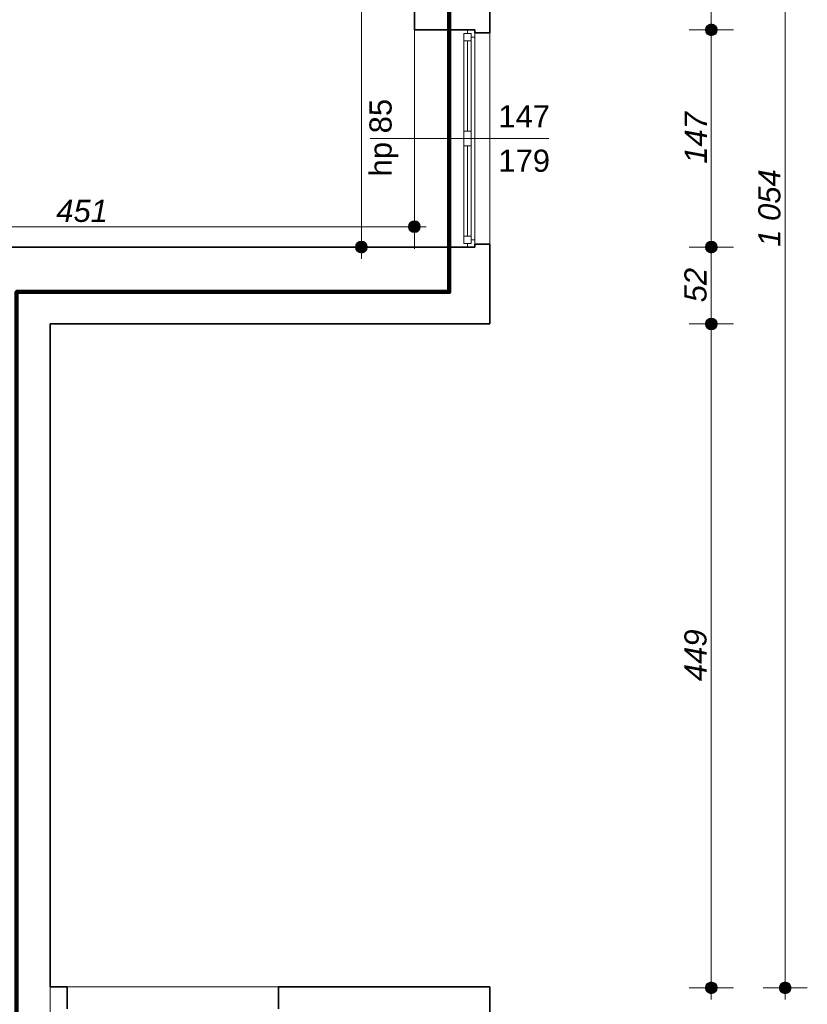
# Model space of a CAD drawing. Header units: millimetres. Extents: x -50073 to 84772, y -78870 to -35317.
# Tile 108 of 125: x 57082 to 62415, y -70234 to -63570. Entities that reach past the tile are written whole.
import ezdxf

# ---------------------------------------------------------------- set-up
doc = ezdxf.new("R2010")
doc.units = ezdxf.units.MM
doc.header["$MEASUREMENT"] = 0
for name, color, linetype, lineweight in [('Konstrukcja - Stropy_Nr_pióra__1', 7, 'Continuous', 0), ('Konstrukcja - Ściany zew_Nr_pióra__6', 7, 'Continuous', 35), ('Okna ArchiCADa_Nr_pióra__1', 7, 'Continuous', 0), ('Wymiarowanie - Ogólne_Nr_pióra__82', 114, 'Continuous', 13), ('Znaczniki okien ArchiCADa_Nr_pióra__1', 7, 'Continuous', 0), ('Znaczniki okien ArchiCADa_Nr_pióra__7', 7, 'Continuous', 70)]:
    doc.layers.add(name, color=color, linetype=linetype, lineweight=lineweight)
doc.layers.add('Wymiarowanie - Ogólne', color=7, linetype='Continuous')
doc.styles.add('GENERATED_STYLE_1', font='txt')
doc.styles.add('GENERATED_STYLE_3', font='txt')
doc.dimstyles.new('GENERATED_STYLE__1', dxfattribs={"dimtxt": 150, "dimasz": 152, "dimexe": 0.18, "dimexo": 0, "dimgap": 0.09, "dimtad": 1, "dimlfac": 0.1, "dimzin": 0, "dimdsep": 46, "dimtxsty": 'GENERATED_STYLE_3', "dimblk": 'ARROWHEAD_11', "dimblk1": 'ARROWHEAD_11', "dimblk2": 'ARROWHEAD_11', "dimcen": 0.09, "dimclrd": 114, "dimclre": 114, "dimclrt": 114, "dimazin": 0, "dimtfac": 1, "dimtdec": 4, "dimtmove": 0, "dimatfit": 3, "dimfxl": 1, "dimtolj": 1, "dimtzin": 0, "dimarcsym": 0})
doc.dimstyles.new('GENERATED_STYLE__2', dxfattribs={"dimtxt": 150, "dimasz": 152, "dimexe": 0.18, "dimexo": 0, "dimgap": 0.09, "dimtad": 1, "dimtih": 1, "dimtoh": 1, "dimlfac": 0.1, "dimzin": 0, "dimdsep": 46, "dimtxsty": 'GENERATED_STYLE_3', "dimblk": 'ARROWHEAD_11', "dimblk1": 'ARROWHEAD_11', "dimblk2": 'ARROWHEAD_11', "dimcen": 0.09, "dimclrd": 114, "dimclre": 114, "dimclrt": 114, "dimazin": 0, "dimtfac": 1, "dimtdec": 4, "dimtmove": 0, "dimatfit": 3, "dimfxl": 1, "dimtolj": 1, "dimtzin": 0, "dimarcsym": 0})

# ---------------------------------------------------------------- blocks, each defined once
blk = doc.blocks.new('*D95')
at = {"layer": 'Wymiarowanie - Ogólne_Nr_pióra__82', "linetype": 'Continuous'}
for points in [[(62304.6, -59579.4), (62301.6, -59564.1), (62292.9, -59551.1), (62279.9, -59542.4), (62264.6, -59539.4), (62249.3, -59542.4), (62236.3, -59551.1), (62227.6, -59564.1), (62224.6, -59579.4), (62227.6, -59594.7), (62236.3, -59607.7), (62249.3, -59616.3), (62264.6, -59619.4), (62279.9, -59616.3), (62292.9, -59607.7), (62301.6, -59594.7)], [(62304.6, -70122.2), (62301.6, -70106.9), (62292.9, -70093.9), (62279.9, -70085.2), (62264.6, -70082.2), (62249.3, -70085.2), (62236.3, -70093.9), (62227.6, -70106.9), (62224.6, -70122.2), (62227.6, -70137.5), (62236.3, -70150.5), (62249.3, -70159.1), (62264.6, -70162.2), (62279.9, -70159.1), (62292.9, -70150.5), (62301.6, -70137.5)]]:
    blk.add_hatch(color=256, dxfattribs=at).paths.add_polyline_path(points)
for p, q in [((62264.6, -59539.4), (62264.6, -59499.4)), ((62224.6, -59579.4), (62114.6, -59579.4)), ((62264.6, -70082.2), (62264.6, -59619.4)), ((62414.6, -59579.4), (62304.6, -59579.4)), ((62224.6, -70122.2), (62114.6, -70122.2)), ((62264.6, -70202.2), (62264.6, -70162.2)), ((62414.6, -70122.2), (62304.6, -70122.2))]:
    blk.add_line(p, q, dxfattribs=at)
for centre in [(62264.6, -59579.4), (62264.6, -70122.2)]:
    blk.add_circle(centre, 40, dxfattribs=at)
at = {"layer": 'Wymiarowanie - Ogólne_Nr_pióra__82', "insert": (62234.6, -65107.2), "char_height": 150, "attachment_point": 7, "rotation": 90, "style": 'GENERATED_STYLE_3'}
blk.add_mtext('\\A1;{\\fArial|b0|i1|c238|p38;1 054}', dxfattribs=at)
blk = doc.blocks.new('ARROWHEAD_11')
at = {"color": 0, "linetype": 'Continuous', "lineweight": 0}
blk.add_line((0, 0), (-1, 0), dxfattribs=at)
at = {"color": 0, "linetype": 'Continuous', "lineweight": 0, "const_width": 0.25, "flags": 128}
blk.add_lwpolyline([(-0.125, 0, 1), (0.125, 0, 1)], format="xyb", close=True, dxfattribs=at)
blk = doc.blocks.new('*D97')
at = {"layer": 'Wymiarowanie - Ogólne_Nr_pióra__82', "linetype": 'Continuous'}
for points in [[(61804.6, -65629.4), (61801.6, -65614.1), (61792.9, -65601.1), (61779.9, -65592.4), (61764.6, -65589.4), (61749.3, -65592.4), (61736.3, -65601.1), (61727.6, -65614.1), (61724.6, -65629.4), (61727.6, -65644.7), (61736.3, -65657.7), (61749.3, -65666.3), (61764.6, -65669.4), (61779.9, -65666.3), (61792.9, -65657.7), (61801.6, -65644.7)], [(61804.6, -70122.2), (61801.6, -70106.9), (61792.9, -70093.9), (61779.9, -70085.2), (61764.6, -70082.2), (61749.3, -70085.2), (61736.3, -70093.9), (61727.6, -70106.9), (61724.6, -70122.2), (61727.6, -70137.5), (61736.3, -70150.5), (61749.3, -70159.1), (61764.6, -70162.2), (61779.9, -70159.1), (61792.9, -70150.5), (61801.6, -70137.5)]]:
    blk.add_hatch(color=256, dxfattribs=at).paths.add_polyline_path(points)
for p, q in [((61724.6, -65629.4), (61614.6, -65629.4)), ((61914.6, -65629.4), (61804.6, -65629.4)), ((61764.6, -70082.2), (61764.6, -65669.4)), ((61724.6, -70122.2), (61614.6, -70122.2)), ((61764.6, -70202.2), (61764.6, -70162.2)), ((61914.6, -70122.2), (61804.6, -70122.2))]:
    blk.add_line(p, q, dxfattribs=at)
for centre in [(61764.6, -65629.4), (61764.6, -70122.2)]:
    blk.add_circle(centre, 40, dxfattribs=at)
at = {"layer": 'Wymiarowanie - Ogólne_Nr_pióra__82', "insert": (61734.6, -68046.5), "char_height": 150, "attachment_point": 7, "rotation": 90, "style": 'GENERATED_STYLE_3'}
blk.add_mtext('\\A1;{\\fArial|b0|i1|c238|p38;449}', dxfattribs=at)
blk = doc.blocks.new('*D98')
at = {"layer": 'Wymiarowanie - Ogólne_Nr_pióra__82', "linetype": 'Continuous'}
for points in [[(61804.6, -65109.4), (61801.6, -65094.1), (61792.9, -65081.1), (61779.9, -65072.4), (61764.6, -65069.4), (61749.3, -65072.4), (61736.3, -65081.1), (61727.6, -65094.1), (61724.6, -65109.4), (61727.6, -65124.7), (61736.3, -65137.7), (61749.3, -65146.3), (61764.6, -65149.4), (61779.9, -65146.3), (61792.9, -65137.7), (61801.6, -65124.7)], [(61804.6, -65629.4), (61801.6, -65614.1), (61792.9, -65601.1), (61779.9, -65592.4), (61764.6, -65589.4), (61749.3, -65592.4), (61736.3, -65601.1), (61727.6, -65614.1), (61724.6, -65629.4), (61727.6, -65644.7), (61736.3, -65657.7), (61749.3, -65666.3), (61764.6, -65669.4), (61779.9, -65666.3), (61792.9, -65657.7), (61801.6, -65644.7)]]:
    blk.add_hatch(color=256, dxfattribs=at).paths.add_polyline_path(points)
for p, q in [((61724.6, -65109.4), (61614.6, -65109.4)), ((61764.6, -65589.4), (61764.6, -65149.4)), ((61914.6, -65109.4), (61804.6, -65109.4)), ((61724.6, -65629.4), (61614.6, -65629.4)), ((61914.6, -65629.4), (61804.6, -65629.4))]:
    blk.add_line(p, q, dxfattribs=at)
for centre in [(61764.6, -65109.4), (61764.6, -65629.4)]:
    blk.add_circle(centre, 40, dxfattribs=at)
at = {"layer": 'Wymiarowanie - Ogólne_Nr_pióra__82', "insert": (61734.6, -65483.2), "char_height": 150, "attachment_point": 7, "rotation": 90, "style": 'GENERATED_STYLE_3'}
blk.add_mtext('\\A1;{\\fArial|b0|i1|c238|p38;52}', dxfattribs=at)
blk = doc.blocks.new('*D99')
at = {"layer": 'Wymiarowanie - Ogólne_Nr_pióra__82', "linetype": 'Continuous'}
for points in [[(61804.6, -63639.4), (61801.6, -63624.1), (61792.9, -63611.1), (61779.9, -63602.4), (61764.6, -63599.4), (61749.3, -63602.4), (61736.3, -63611.1), (61727.6, -63624.1), (61724.6, -63639.4), (61727.6, -63654.7), (61736.3, -63667.7), (61749.3, -63676.3), (61764.6, -63679.4), (61779.9, -63676.3), (61792.9, -63667.7), (61801.6, -63654.7)], [(61804.6, -65109.4), (61801.6, -65094.1), (61792.9, -65081.1), (61779.9, -65072.4), (61764.6, -65069.4), (61749.3, -65072.4), (61736.3, -65081.1), (61727.6, -65094.1), (61724.6, -65109.4), (61727.6, -65124.7), (61736.3, -65137.7), (61749.3, -65146.3), (61764.6, -65149.4), (61779.9, -65146.3), (61792.9, -65137.7), (61801.6, -65124.7)]]:
    blk.add_hatch(color=256, dxfattribs=at).paths.add_polyline_path(points)
for p, q in [((61724.6, -63639.4), (61614.6, -63639.4)), ((61764.6, -65069.4), (61764.6, -63679.4)), ((61914.6, -63639.4), (61804.6, -63639.4)), ((61724.6, -65109.4), (61614.6, -65109.4)), ((61914.6, -65109.4), (61804.6, -65109.4))]:
    blk.add_line(p, q, dxfattribs=at)
for centre in [(61764.6, -63639.4), (61764.6, -65109.4)]:
    blk.add_circle(centre, 40, dxfattribs=at)
at = {"layer": 'Wymiarowanie - Ogólne_Nr_pióra__82', "insert": (61734.6, -64545.1), "char_height": 150, "attachment_point": 7, "rotation": 90, "style": 'GENERATED_STYLE_3'}
blk.add_mtext('\\A1;{\\fArial|b0|i1|c238|p38;147}', dxfattribs=at)
blk = doc.blocks.new('*D100')
at = {"layer": 'Wymiarowanie - Ogólne_Nr_pióra__82', "linetype": 'Continuous'}
for points in [[(61804.6, -62119.4), (61801.6, -62104.1), (61792.9, -62091.1), (61779.9, -62082.4), (61764.6, -62079.4), (61749.3, -62082.4), (61736.3, -62091.1), (61727.6, -62104.1), (61724.6, -62119.4), (61727.6, -62134.7), (61736.3, -62147.7), (61749.3, -62156.3), (61764.6, -62159.4), (61779.9, -62156.3), (61792.9, -62147.7), (61801.6, -62134.7)], [(61804.6, -63639.4), (61801.6, -63624.1), (61792.9, -63611.1), (61779.9, -63602.4), (61764.6, -63599.4), (61749.3, -63602.4), (61736.3, -63611.1), (61727.6, -63624.1), (61724.6, -63639.4), (61727.6, -63654.7), (61736.3, -63667.7), (61749.3, -63676.3), (61764.6, -63679.4), (61779.9, -63676.3), (61792.9, -63667.7), (61801.6, -63654.7)]]:
    blk.add_hatch(color=256, dxfattribs=at).paths.add_polyline_path(points)
for p, q in [((61724.6, -62119.4), (61614.6, -62119.4)), ((61764.6, -63599.4), (61764.6, -62159.4)), ((61914.6, -62119.4), (61804.6, -62119.4)), ((61724.6, -63639.4), (61614.6, -63639.4)), ((61914.6, -63639.4), (61804.6, -63639.4))]:
    blk.add_line(p, q, dxfattribs=at)
for centre in [(61764.6, -62119.4), (61764.6, -63639.4)]:
    blk.add_circle(centre, 40, dxfattribs=at)
at = {"layer": 'Wymiarowanie - Ogólne_Nr_pióra__82', "insert": (61734.6, -63050.1), "char_height": 150, "attachment_point": 7, "rotation": 90, "style": 'GENERATED_STYLE_3'}
blk.add_mtext('\\A1;{\\fArial|b0|i1|c238|p38;152}', dxfattribs=at)
blk = doc.blocks.new('*D186')
at = {"layer": 'Wymiarowanie - Ogólne_Nr_pióra__82', "linetype": 'Continuous'}
for points in [[(55286.6, -64971.2), (55283.5, -64955.8), (55274.9, -64942.9), (55261.9, -64934.2), (55246.6, -64931.2), (55231.3, -64934.2), (55218.3, -64942.9), (55209.6, -64955.8), (55206.6, -64971.2), (55209.6, -64986.5), (55218.3, -64999.4), (55231.3, -65008.1), (55246.6, -65011.2), (55261.9, -65008.1), (55274.9, -64999.4), (55283.5, -64986.5)], [(59794.6, -64971.2), (59791.6, -64955.8), (59782.9, -64942.9), (59769.9, -64934.2), (59754.6, -64931.2), (59739.3, -64934.2), (59726.3, -64942.9), (59717.6, -64955.8), (59714.6, -64971.2), (59717.6, -64986.5), (59726.3, -64999.4), (59739.3, -65008.1), (59754.6, -65011.2), (59769.9, -65008.1), (59782.9, -64999.4), (59791.6, -64986.5)]]:
    blk.add_hatch(color=256, dxfattribs=at).paths.add_polyline_path(points)
for p, q in [((55246.6, -64931.2), (55246.6, -64821.2)), ((59754.6, -64931.2), (59754.6, -64821.2)), ((55166.6, -64971.2), (55206.6, -64971.2)), ((55246.6, -65121.2), (55246.6, -65011.2)), ((55286.6, -64971.2), (59714.6, -64971.2)), ((59754.6, -65121.2), (59754.6, -65011.2)), ((59794.6, -64971.2), (59834.6, -64971.2))]:
    blk.add_line(p, q, dxfattribs=at)
for centre in [(55246.6, -64971.2), (59754.6, -64971.2)]:
    blk.add_circle(centre, 40, dxfattribs=at)
at = {"layer": 'Wymiarowanie - Ogólne_Nr_pióra__82', "insert": (57329.8, -64941.2), "char_height": 150, "attachment_point": 7, "style": 'GENERATED_STYLE_3'}
blk.add_mtext('\\A1;{\\fArial|b0|i1|c238|p38;451}', dxfattribs=at)
blk = doc.blocks.new('*D188')
at = {"layer": 'Wymiarowanie - Ogólne_Nr_pióra__82', "linetype": 'Continuous'}
for points in [[(59435.9, -60649.4), (59432.8, -60634.1), (59424.1, -60621.1), (59411.2, -60612.4), (59395.9, -60609.4), (59380.6, -60612.4), (59367.6, -60621.1), (59358.9, -60634.1), (59355.9, -60649.4), (59358.9, -60664.7), (59367.6, -60677.7), (59380.6, -60686.3), (59395.9, -60689.4), (59411.2, -60686.3), (59424.1, -60677.7), (59432.8, -60664.7)], [(59435.9, -65109.4), (59432.8, -65094.1), (59424.1, -65081.1), (59411.2, -65072.4), (59395.9, -65069.4), (59380.6, -65072.4), (59367.6, -65081.1), (59358.9, -65094.1), (59355.9, -65109.4), (59358.9, -65124.7), (59367.6, -65137.7), (59380.6, -65146.3), (59395.9, -65149.4), (59411.2, -65146.3), (59424.1, -65137.7), (59432.8, -65124.7)]]:
    blk.add_hatch(color=256, dxfattribs=at).paths.add_polyline_path(points)
for p, q in [((59395.9, -60609.4), (59395.9, -60569.4)), ((59355.9, -60649.4), (59245.9, -60649.4)), ((59395.9, -65069.4), (59395.9, -60689.4)), ((59545.9, -60649.4), (59435.9, -60649.4)), ((59355.9, -65109.4), (59245.9, -65109.4)), ((59395.9, -65189.4), (59395.9, -65149.4)), ((59545.9, -65109.4), (59435.9, -65109.4))]:
    blk.add_line(p, q, dxfattribs=at)
for centre in [(59395.9, -60649.4), (59395.9, -65109.4)]:
    blk.add_circle(centre, 40, dxfattribs=at)
at = {"layer": 'Wymiarowanie - Ogólne_Nr_pióra__82', "insert": (59365.9, -63050.1), "char_height": 150, "attachment_point": 7, "rotation": 90, "style": 'GENERATED_STYLE_3'}
blk.add_mtext('\\A1;{\\fArial|b0|i1|c238|p38;446}', dxfattribs=at)

msp = doc.modelspace()

# ---------------------------------------------------------------- linework, layer by layer
at = {"color": 10, "lineweight": 106}
msp.add_lwpolyline([(66.617, -62583.342), (2355.65, -62594.844), (2355.65, -78050.061), (23019.646, -78050.061), (23019.646, -74088.498), (27356.387, -74088.498), (27356.387, -76174.624), (31806.314, -76174.624), (31806.314, -70254.194), (29738.593, -70254.194), (29738.593, -64145.049), (48237.42, -64145.049), (53610.352, -68583.295), (53610.352, -70500.678), (57061.641, -70500.678), (57061.641, -65412.681), (59990.725, -65412.681), (59990.725, -59684.671), (37804.772, -41061.805), (28682.341, -41061.805), (28682.341, -51358.017), (2441.313, -51358.017)], dxfattribs=at)
at = {"layer": 'Konstrukcja - Stropy_Nr_pióra__1', "linetype": 'Continuous', "flags": 128}
msp.add_lwpolyline([(29924.596, -64338.978), (48324.596, -64338.978), (53396.259, -68590.833), (53396.259, -70500.678), (57288.896, -70500.678), (57288.896, -65629.384), (60264.596, -65629.384), (60264.596, -59579.384), (37951.507, -40862.978)], dxfattribs=at)
at = {"layer": 'Konstrukcja - Ściany zew_Nr_pióra__6', "linetype": 'Continuous'}
for p, q in [((60114.596, -63639.384), (59754.596, -63639.384)), ((60164.596, -63639.384), (60114.596, -63639.384)), ((60164.596, -63659.384), (60164.596, -63639.384)), ((60264.596, -63659.384), (60164.596, -63659.384)), ((60264.596, -65089.384), (60164.596, -65089.384)), ((60164.596, -65089.384), (60164.596, -65109.384)), ((60114.596, -65109.384), (59754.596, -65109.384)), ((60164.596, -65109.384), (60114.596, -65109.384)), ((57404.24, -70115.378), (57404.24, -70265.378)), ((58834.24, -70115.378), (58834.24, -70265.378))]:
    msp.add_line(p, q, dxfattribs=at)
at = {"layer": 'Konstrukcja - Ściany zew_Nr_pióra__6', "linetype": 'Continuous', "flags": 128}
for points in [[(60264.596, -63659.384), (60264.596, -62099.384)], [(59754.596, -62119.384), (59754.596, -63639.384)], [(60264.596, -65629.384), (60264.596, -65089.384)], [(59754.596, -65109.384), (56858.896, -65109.384)], [(57288.896, -65629.384), (59754.596, -65629.384)], [(57288.896, -70115.378), (57288.896, -65629.384)], [(59754.596, -65629.384), (60264.596, -65629.384)], [(57404.24, -70115.378), (57288.896, -70115.378)], [(60264.596, -70115.378), (58834.24, -70115.378)], [(60264.596, -70500.678), (60264.596, -70115.378)]]:
    msp.add_lwpolyline(points, dxfattribs=at)
at = {"layer": 'Okna ArchiCADa_Nr_pióra__1', "linetype": 'Continuous'}
for p, q in [((59754.596, -65109.384), (59754.596, -63639.384)), ((60089.596, -63714.384), (60089.596, -63664.384)), ((60089.596, -63664.384), (60139.596, -63664.384)), ((60114.596, -63664.384), (60114.596, -63639.384)), ((60164.596, -63639.384), (60114.596, -63639.384)), ((60139.596, -63664.384), (60114.596, -63664.384)), ((60139.596, -63689.384), (60139.596, -63664.384)), ((60139.596, -63664.384), (60139.596, -63714.384)), ((60164.596, -63689.384), (60139.596, -63689.384)), ((60164.596, -63639.384), (60164.596, -63689.384)), ((60164.596, -63659.384), (60164.596, -63639.384)), ((60164.596, -63689.384), (60164.596, -64374.384)), ((60264.596, -65089.384), (60264.596, -63659.384)), ((60089.596, -64324.384), (60089.596, -63714.384)), ((60139.596, -63714.384), (60089.596, -63714.384)), ((60089.596, -64324.384), (60089.596, -63714.384)), ((60114.596, -64324.384), (60114.596, -63714.384)), ((60139.596, -63714.384), (60139.596, -64324.384)), ((60089.596, -64374.384), (60089.596, -64324.384)), ((60089.596, -64324.384), (60139.596, -64324.384)), ((60139.596, -64324.384), (60139.596, -64374.384)), ((60089.596, -64424.384), (60089.596, -64374.384)), ((60089.596, -64374.384), (60139.596, -64374.384)), ((60139.596, -64374.384), (60089.596, -64374.384)), ((60089.596, -65034.384), (60089.596, -64424.384)), ((60139.596, -64424.384), (60089.596, -64424.384)), ((60089.596, -65034.384), (60089.596, -64424.384)), ((60114.596, -65034.384), (60114.596, -64424.384)), ((60139.596, -64374.384), (60139.596, -64424.384)), ((60139.596, -64424.384), (60139.596, -65034.384)), ((60164.596, -64374.384), (60164.596, -65059.384)), ((60089.596, -65084.384), (60089.596, -65034.384)), ((60089.596, -65034.384), (60139.596, -65034.384)), ((60139.596, -65084.384), (60089.596, -65084.384)), ((60114.596, -65109.384), (60114.596, -65084.384)), ((60114.596, -65084.384), (60139.596, -65084.384)), ((60139.596, -65034.384), (60139.596, -65084.384)), ((60139.596, -65084.384), (60139.596, -65059.384)), ((60139.596, -65059.384), (60164.596, -65059.384)), ((60164.596, -65059.384), (60164.596, -65109.384)), ((60164.596, -65089.384), (60164.596, -65109.384)), ((60164.596, -65109.384), (60114.596, -65109.384)), ((57404.24, -70115.378), (58834.24, -70115.378))]:
    msp.add_line(p, q, dxfattribs=at)
at = {"layer": 'Znaczniki okien ArchiCADa_Nr_pióra__1', "linetype": 'Continuous'}
msp.add_line((60664.596, -64374.384), (59454.596, -64374.384), dxfattribs=at)

# ---------------------------------------------------------------- texts
at = {"layer": 'Znaczniki okien ArchiCADa_Nr_pióra__7', "insert": (59645.431, -64630.841), "char_height": 150, "attachment_point": 7, "rotation": 90, "style": 'GENERATED_STYLE_1'}
msp.add_mtext('\\A1;{\\fArial|b0|i0|c238|p38;hp 85}', dxfattribs=at)
at = {"layer": 'Znaczniki okien ArchiCADa_Nr_pióra__7', "char_height": 150, "attachment_point": 7, "style": 'GENERATED_STYLE_1'}
for s, insert in [('\\A1;{\\fArial|b0|i0|c238|p38;147}', (60323.111, -64299.384)), ('\\A1;{\\fArial|b0|i0|c238|p38;179}', (60323.111, -64601.852))]:
    msp.add_mtext(s, dxfattribs=dict(at, insert=insert))

# ---------------------------------------------------------------- dimensions: what is measured, and where the dimension line sits
at = {"layer": 'Wymiarowanie - Ogólne', "color": 114, "linetype": 'Continuous', "lineweight": 13}
for base, p1, p2, text, picture, middle in [((62264.596, -59579.384), (57807.513, -70122.176), (60808.513, -59579.384), '1 054', '*D95', (62159.596, -64850.78)), ((61764.596, -65629.384), (57307.513, -70122.176), (60264.596, -65629.384), '449', '*D97', (61659.596, -67875.78))]:
    dim = msp.add_linear_dim(base=base, p1=p1, p2=p2, angle=90, text=text, dimstyle='GENERATED_STYLE__1', dxfattribs=at)
    dim.commit()
    dim.dimension.update_dxf_attribs({"geometry": picture, "text_midpoint": middle, "dimtype": 160, "text_rotation": 90})
for base, p1, p2, picture, middle in [((59395.865, -60649.384), (59754.596, -65109.384), (59754.596, -60649.384), '*D188', (59290.865, -62879.384)), ((61764.596, -62119.384), (60264.596, -63639.384), (60264.596, -62119.384), '*D100', (61659.596, -62879.384)), ((61764.596, -63639.384), (60264.596, -65109.384), (60264.596, -63639.384), '*D99', (61659.596, -64374.384)), ((61764.596, -65109.384), (60264.596, -65629.384), (60264.596, -65109.384), '*D98', (61659.596, -65369.384))]:
    dim = msp.add_linear_dim(base=base, p1=p1, p2=p2, angle=90, dimstyle='GENERATED_STYLE__1', dxfattribs=at)
    dim.commit()
    dim.dimension.update_dxf_attribs({"geometry": picture, "text_midpoint": middle, "dimtype": 160, "text_rotation": 90})
dim = msp.add_linear_dim(base=(59754.596, -64971.151), p1=(55246.579, -65109.384), p2=(59754.596, -65109.384), text='451', dimstyle='GENERATED_STYLE__2', dxfattribs=at)
dim.commit()
dim.dimension.update_dxf_attribs({"geometry": '*D186', "text_midpoint": (57500.588, -64866.151), "dimtype": 160})

doc.saveas('drawing.dxf')
